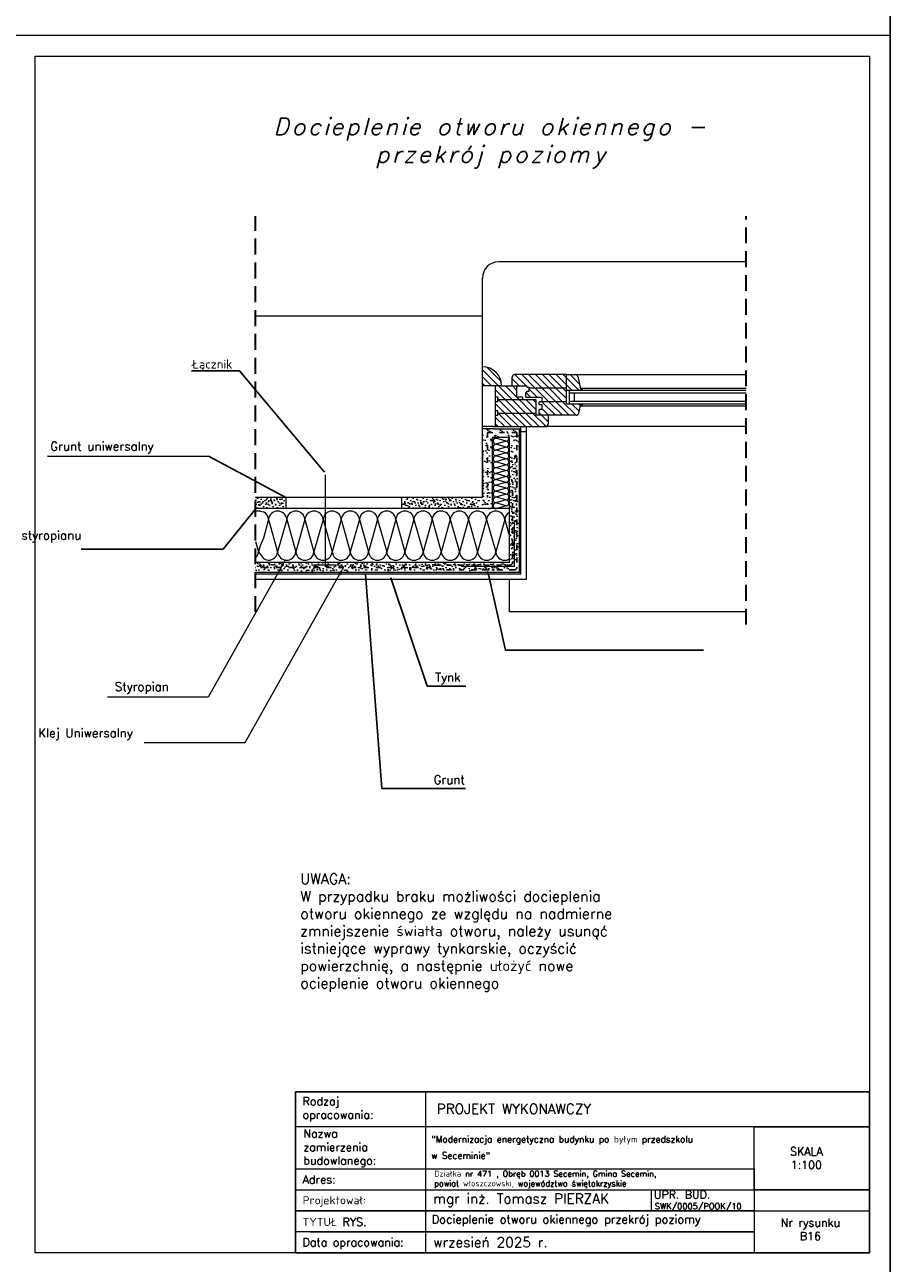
# Model space of a CAD drawing. Header units: millimetres. Extents: x 0 to 54826, y 42154 to 60442.
# Tile 54 of 64: x 50651 to 52726, y 45149 to 48119. Entities that reach past the tile are written whole.
import ezdxf

# ---------------------------------------------------------------- set-up
doc = ezdxf.new("R2010")
doc.units = ezdxf.units.MM
for name, pattern in [('ACAD_ISO02W100', [15, 12, -3]), ('ACAD_ISO03W100', [30, 12, -18]), ('DASHED', [19.05, 12.7, -6.35])]:
    doc.linetypes.add(name, pattern=pattern)
for name, color, linetype, lineweight in [('cienka', 3, 'Continuous', 18), ('Kreskowanie', 7, 'Continuous', 9), ('opis', 251, 'Continuous', 15), ('opisy', 4, 'Continuous', 18), ('przerywa', 100, 'ACAD_ISO02W100', 5), ('PRZERYWANA', 2, 'DASHED', 30), ('siatka', 30, 'ACAD_ISO03W100', 25), ('wypełnienie', 130, 'Continuous', 0)]:
    doc.layers.add(name, color=color, linetype=linetype, lineweight=lineweight)
doc.styles.add('DETAL', font='simplex.shx', dxfattribs={"height": 5})
doc.styles.add('KASIA', font='romans.shx', dxfattribs={"height": 20})
doc.styles.get("Standard").update_dxf_attribs({"font": 'GOTHIC.TTF'})
doc.styles.add('tekst', font='segoeui.ttf', dxfattribs={"height": 20})
doc.dimstyles.new('ISO-25', dxfattribs={"dimtxt": 2.5, "dimasz": 2.5, "dimexe": 1.25, "dimexo": 0.625, "dimtad": 1, "dimtxsty": 'Standard', "dimcen": 2.5, "dimadec": 0, "dimazin": 0, "dimtfac": 1, "dimtmove": 0, "dimatfit": 3, "dimfxl": 1, "dimarcsym": 0})
pattern_1 = [(37.5, (47160.698, 46518.461), (-0.62401, 19.087116), [0, -15.05712, 0, -16.8402, 0, -16.09725]), (7.5, (47160.698, 46518.46), (17.53141, 27.95618), [0, -8.12292, 0, -13.57122, 0, -5.20065]), (327.5, (47148.514, 46518.461), (30.8487, 0.05605), [0, -4.953, 0, -17.8308, 0, -23.2791]), (317.5, (47148.514, 46518.46), (29.7787, 8.69424), [0, -2.4765, 0, -11.68908, 0, -13.3731])]
pattern_2 = [(45, (53791.943, 44418.9724), (8.75575, -2.918583), [0, -8.255])]
pattern_3 = [(315, (47160.698, 46518.461), (8.27315, 8.27315), [])]

msp = doc.modelspace()

# ---------------------------------------------------------------- hatches: boundary and pattern name
at = {"layer": 'cienka', "true_color": 0x000000}
h = msp.add_hatch(dxfattribs=at)
h.set_pattern_fill('AR-SAND', color=18, scale=0.39, style=0)
h.set_pattern_definition(pattern_1)
h.paths.add_polyline_path([(51836.891, 47087.02), (51813.491, 47087.02), (51813.491, 47129.686), (51771.891, 47129.686), (51771.891, 46959.37), (51748.324, 46959.37), (51748.324, 46985.37), (51748.491, 46985.37), (51748.491, 47087.371), (51748.491, 47150.486), (51774.491, 47150.486), (51836.891, 47150.486)])
at = {"layer": 'cienka', "lineweight": 20, "true_color": 0x000000}
h = msp.add_hatch(dxfattribs=at)
h.set_pattern_fill('DOTS', color=18, scale=5.2, angle=315, style=0)
h.set_pattern_definition([(45, (49612.225, 51497.772), (8.75575, -2.918583), [0, -8.255])])
h.paths.add_polyline_path([(51813.491, 46829.37), (51813.491, 47087.371), (51832.991, 47087.371), (51832.991, 46829.37)])
at = {"layer": 'cienka', "true_color": 0x000000}
h = msp.add_hatch(dxfattribs=at)
h.set_pattern_fill('AR-SAND', color=18, scale=0.39, style=0)
h.set_pattern_definition(pattern_1)
h.paths.add_polyline_path([(51813.491, 46829.37), (51813.491, 47087.371), (51832.991, 47087.371), (51832.991, 46829.37)])
at = {"layer": 'cienka', "lineweight": 20, "true_color": 0x000000}
h = msp.add_hatch(dxfattribs=at)
h.set_pattern_fill('DOTS', color=18, scale=5.2, angle=315, style=0)
h.set_pattern_definition(pattern_2)
edge = h.paths.add_edge_path()
edge.add_line((51204.499, 46959.701), (51204.499, 46985.55))
edge.add_line((51204.499, 46985.55), (51264.859, 46985.55))
edge.add_arc((51262.945, 46972.653), 13.038, -83.441068, 81.554213, ccw=False)
edge.add_line((51264.434, 46959.701), (51204.499, 46959.701))
at = {"layer": 'cienka', "true_color": 0x000000}
h = msp.add_hatch(dxfattribs=at)
h.set_pattern_fill('AR-SAND', color=18, scale=0.39, style=0)
h.set_pattern_definition(pattern_1)
edge = h.paths.add_edge_path()
edge.add_line((51204.499, 46959.701), (51204.499, 46985.55))
edge.add_line((51204.499, 46985.55), (51264.859, 46985.55))
edge.add_arc((51262.945, 46972.653), 13.038, -83.441068, 81.554213, ccw=False)
edge.add_line((51264.434, 46959.701), (51204.499, 46959.701))
at = {"layer": 'cienka', "lineweight": 20, "true_color": 0x000000}
h = msp.add_hatch(dxfattribs=at)
h.set_pattern_fill('DOTS', color=18, scale=5.2, angle=315, style=0)
h.set_pattern_definition(pattern_2)
h.paths.add_polyline_path([(51734.733, 46985.37, -0.70087111), (51733.719, 46959.37), (51565.988, 46959.37, -0.72327724), (51564.834, 46985.37)])
at = {"layer": 'cienka', "true_color": 0x000000}
h = msp.add_hatch(dxfattribs=at)
h.set_pattern_fill('AR-SAND', color=18, scale=0.39, style=0)
h.set_pattern_definition(pattern_1)
h.paths.add_polyline_path([(51734.733, 46985.37, -0.70087111), (51733.719, 46959.37), (51565.988, 46959.37, -0.72327724), (51564.834, 46985.37)])
at = {"layer": 'cienka', "lineweight": 20, "true_color": 0x000000}
h = msp.add_hatch(dxfattribs=at)
h.set_pattern_fill('DOTS', color=18, scale=5.2, angle=315, style=0)
h.set_pattern_definition(pattern_2)
h.paths.add_polyline_path([(51204.499, 46809.87), (51204.499, 46829.37), (51821.414, 46829.37), (51820.287, 46809.87)])
at = {"layer": 'cienka', "true_color": 0x000000}
h = msp.add_hatch(dxfattribs=at)
h.set_pattern_fill('AR-SAND', color=18, scale=0.39, style=0)
h.set_pattern_definition(pattern_1)
h.paths.add_polyline_path([(51204.499, 46809.87), (51204.499, 46829.37), (51821.414, 46829.37), (51820.287, 46809.87)])
at = {"layer": 'Kreskowanie', "true_color": 0x000000}
h = msp.add_hatch(dxfattribs=at)
h.set_pattern_fill('_USER', color=18, scale=11.7, angle=315, style=0, pattern_type=0)
h.set_pattern_definition(pattern_3)
h.paths.add_polyline_path([(51748.35, 47253.186), (51748.35, 47299.194, -0.41421356), (51794.358, 47253.186)])
h = msp.add_hatch(dxfattribs=at)
h.set_pattern_fill('_USER', color=18, scale=11.7, angle=315, style=0, pattern_type=0)
h.set_pattern_definition(pattern_3)
h.paths.add_polyline_path([(51844.185, 47220.686), (51844.185, 47226.564), (51830.933, 47226.564), (51830.933, 47253.186), (51794.358, 47253.186), (51779.185, 47253.186), (51779.185, 47226.805), (51784.4, 47226.805), (51784.4, 47220.686)])
h = msp.add_hatch(dxfattribs=at)
h.set_pattern_fill('_USER', color=18, scale=11.7, angle=315, style=0, pattern_type=0)
h.set_pattern_definition(pattern_3)
h.paths.add_polyline_path([(51949.688, 47280.422), (51949.688, 47247.922), (51860.589, 47247.922), (51860.589, 47250.423), (51855.043, 47250.423), (51855.043, 47253.186), (51830.933, 47253.186), (51819.688, 47253.186), (51819.688, 47273.922, -0.41421356), (51826.188, 47280.422)])
h = msp.add_hatch(dxfattribs=at)
h.set_pattern_fill('_USER', color=18, scale=11.7, angle=315, style=0, pattern_type=0)
h.set_pattern_definition(pattern_3)
edge = h.paths.add_edge_path()
edge.add_ellipse((51970.515, 47273.922), major_axis=(4.596, -4.596), ratio=1, start_angle=58.20896, end_angle=135)
edge.add_line((51970.515, 47280.422), (51949.688, 47280.422))
edge.add_line((51949.688, 47280.422), (51949.688, 47242.948))
edge.add_line((51949.688, 47242.948), (51984.462, 47242.948))
edge.add_line((51984.462, 47242.948), (51976.843, 47275.408))
h = msp.add_hatch(dxfattribs=at)
h.set_pattern_fill('_USER', color=18, scale=11.7, angle=315, style=0, pattern_type=0)
h.set_pattern_definition(pattern_3)
h.paths.add_polyline_path([(51949.688, 47247.922), (51860.589, 47247.922), (51860.589, 47240.783), (51855.043, 47240.783), (51855.043, 47237.168), (51852.188, 47237.168), (51852.188, 47226.564), (51890.486, 47226.564), (51890.486, 47215.422), (51949.688, 47215.422)])
h = msp.add_hatch(dxfattribs=at)
h.set_pattern_fill('_USER', color=18, scale=11.7, angle=315, style=0, pattern_type=0)
h.set_pattern_definition(pattern_3)
h.paths.add_polyline_path([(51876.685, 47220.686), (51784.4, 47220.686), (51784.4, 47214.996), (51779.185, 47214.996), (51779.185, 47194.305), (51784.4, 47194.305), (51784.4, 47188.186), (51876.685, 47188.186)])
h = msp.add_hatch(dxfattribs=at)
h.set_pattern_fill('_USER', color=18, scale=11.7, angle=315, style=0, pattern_type=0)
h.set_pattern_definition(pattern_3)
h.paths.add_polyline_path([(51884.688, 47182.922), (51884.688, 47196.922), (51890.486, 47196.922), (51890.486, 47208.731), (51884.688, 47208.731), (51884.688, 47215.422), (51949.688, 47215.422), (51949.688, 47210.448), (51984.462, 47210.448), (51979.178, 47187.937, -0.34819301), (51972.85, 47182.922)])
h = msp.add_hatch(dxfattribs=at)
h.set_pattern_fill('_USER', color=18, scale=11.7, angle=315, style=0, pattern_type=0)
h.set_pattern_definition(pattern_3)
h.paths.add_polyline_path([(51779.185, 47155.686), (51779.185, 47182.496), (51784.4, 47182.496), (51784.4, 47188.186), (51876.685, 47188.186), (51876.685, 47182.922), (51884.688, 47182.922), (51905.988, 47182.922), (51905.988, 47162.186, -0.41421356), (51899.488, 47155.686)])

# ---------------------------------------------------------------- linework, layer by layer
at = {"layer": 'cienka', "color": 18, "true_color": 0x000000}
for p, q in [((52726.075, 51064.309), (52726.075, 48094.309)), ((52726.075, 48094.309), (52726.075, 51064.309)), ((50626.075, 48094.309), (52726.075, 48094.309)), ((50626.075, 48094.309), (52726.075, 48094.309)), ((52726.075, 48094.309), (52726.075, 45124.309)), ((52726.075, 45124.309), (52726.075, 48094.309)), ((50676.075, 45174.309), (50676.075, 48044.309)), ((50676.075, 48044.309), (52676.075, 48044.309)), ((50676.075, 45174.309), (50676.075, 48044.309)), ((52676.075, 48044.309), (52676.075, 45174.309)), ((52380.625, 47550.87), (51787.491, 47550.87)), ((51748.491, 47420.87), (51748.491, 47511.87)), ((51748.491, 47420.87), (51204.499, 47420.87)), ((51748.491, 47420.87), (51204.499, 47420.87)), ((51748.491, 46985.37), (51748.491, 47420.87)), ((51794.358, 47253.186), (51748.35, 47253.186)), ((51794.358, 47253.186), (51748.35, 47253.186)), ((51779.185, 47253.186), (51779.185, 47226.805)), ((51779.185, 47253.186), (51779.185, 47226.805)), ((51794.358, 47253.186), (51830.933, 47253.186)), ((51794.358, 47253.186), (51830.933, 47253.186)), ((51819.688, 47253.186), (51819.688, 47273.922)), ((51819.688, 47253.186), (51819.688, 47273.922)), ((51949.688, 47280.422), (51826.188, 47280.422)), ((51949.688, 47280.422), (51826.188, 47280.422)), ((51830.933, 47226.564), (51830.933, 47253.186)), ((51830.933, 47253.186), (51855.043, 47253.186)), ((51830.933, 47226.564), (51830.933, 47253.186)), ((51830.933, 47253.186), (51855.043, 47253.186)), ((51855.043, 47253.186), (51855.043, 47250.423)), ((51855.043, 47253.186), (51855.043, 47250.423)), ((51949.688, 47210.448), (51949.688, 47280.422)), ((51949.688, 47280.422), (52380.625, 47280.422)), ((51949.688, 47210.448), (51949.688, 47280.422)), ((51949.688, 47280.422), (52380.625, 47280.422)), ((51976.843, 47275.408), (51984.462, 47242.948)), ((51976.843, 47275.408), (51984.462, 47242.948)), ((51779.185, 47245.704), (51779.185, 47155.686)), ((51779.185, 47245.704), (51779.185, 47155.686)), ((51779.185, 47226.805), (51784.4, 47226.805)), ((51784.4, 47226.805), (51784.4, 47214.996)), ((51844.185, 47226.564), (51830.933, 47226.564)), ((51844.185, 47226.564), (51830.933, 47226.564)), ((51844.185, 47226.564), (51844.185, 47220.686)), ((51844.185, 47226.564), (51844.185, 47220.686)), ((51852.188, 47226.564), (51852.188, 47237.168)), ((51852.188, 47237.168), (51855.043, 47237.168)), ((51852.188, 47226.564), (51852.188, 47237.168)), ((51852.188, 47237.168), (51855.043, 47237.168)), ((51852.188, 47226.564), (51890.486, 47226.564)), ((51852.188, 47226.564), (51890.486, 47226.564)), ((51855.043, 47250.423), (51860.589, 47250.423)), ((51855.043, 47250.423), (51860.589, 47250.423)), ((51855.043, 47240.783), (51860.589, 47240.783)), ((51855.043, 47237.168), (51855.043, 47240.783)), ((51855.043, 47240.783), (51860.589, 47240.783)), ((51855.043, 47237.168), (51855.043, 47240.783)), ((51860.589, 47250.423), (51860.589, 47248.013)), ((51860.589, 47250.423), (51860.589, 47248.013)), ((51949.688, 47247.922), (51860.589, 47247.922)), ((51860.589, 47240.783), (51860.589, 47247.922)), ((51949.688, 47247.922), (51860.589, 47247.922)), ((51860.589, 47240.783), (51860.589, 47247.922)), ((51890.486, 47226.564), (51890.486, 47215.422)), ((51890.486, 47226.564), (51890.486, 47215.422)), ((51949.688, 47242.948), (52075.966, 47242.948)), ((51949.688, 47242.948), (52075.966, 47242.948)), ((51956.137, 47242.948), (51956.137, 47210.448)), ((51956.137, 47242.948), (51956.137, 47210.448)), ((51956.137, 47236.448), (52075.966, 47236.448)), ((51956.137, 47236.448), (52075.966, 47236.448)), ((51969.188, 47216.948), (51969.188, 47236.448)), ((51969.188, 47216.948), (51969.188, 47236.448)), ((51983.242, 47248.148), (52075.966, 47248.148)), ((51983.242, 47248.148), (52075.966, 47248.148)), ((52075.966, 47248.148), (52380.625, 47248.148)), ((52075.966, 47248.148), (52380.625, 47248.148)), ((52075.966, 47242.948), (52380.625, 47242.948)), ((52075.966, 47242.948), (52380.625, 47242.948)), ((52075.966, 47236.448), (52380.625, 47236.448)), ((52075.966, 47236.448), (52380.625, 47236.448)), ((51779.185, 47214.996), (51779.185, 47194.305)), ((51784.4, 47214.996), (51779.185, 47214.996)), ((51779.185, 47214.996), (51779.185, 47194.305)), ((51784.4, 47214.996), (51779.185, 47214.996)), ((51779.185, 47194.305), (51784.4, 47194.305)), ((51779.185, 47194.305), (51784.4, 47194.305)), ((51784.4, 47220.686), (51876.685, 47220.686)), ((51784.4, 47220.686), (51876.685, 47220.686)), ((51784.4, 47194.305), (51784.4, 47182.496)), ((51784.4, 47194.305), (51784.4, 47182.496)), ((51876.685, 47220.686), (51876.685, 47188.186)), ((51876.685, 47220.686), (51876.685, 47188.186)), ((51949.688, 47215.422), (51884.688, 47215.422)), ((51884.688, 47208.731), (51884.688, 47215.422)), ((51949.688, 47215.422), (51884.688, 47215.422)), ((51884.688, 47208.731), (51884.688, 47215.422)), ((51884.688, 47208.731), (51890.486, 47208.731)), ((51884.688, 47208.731), (51890.486, 47208.731)), ((51884.688, 47182.922), (51884.688, 47196.922)), ((51890.486, 47196.922), (51884.688, 47196.922)), ((51884.688, 47182.922), (51884.688, 47196.922)), ((51890.486, 47196.922), (51884.688, 47196.922)), ((51890.486, 47208.731), (51890.486, 47196.922)), ((51890.486, 47208.731), (51890.486, 47196.922)), ((51949.688, 47210.448), (52075.966, 47210.448)), ((51949.688, 47210.448), (52075.966, 47210.448)), ((51956.137, 47216.948), (52075.966, 47216.948)), ((51956.137, 47216.948), (52075.966, 47216.948)), ((51979.178, 47187.937), (51984.462, 47210.448)), ((51979.178, 47187.937), (51984.462, 47210.448)), ((51983.242, 47205.248), (52075.966, 47205.248)), ((51983.242, 47205.248), (52075.966, 47205.248)), ((52075.966, 47216.948), (52380.625, 47216.948)), ((52075.966, 47216.948), (52380.625, 47216.948)), ((52075.966, 47210.448), (52380.625, 47210.448)), ((52075.966, 47210.448), (52380.625, 47210.448)), ((52075.966, 47205.248), (52380.625, 47205.248)), ((52075.966, 47205.248), (52380.625, 47205.248)), ((51784.4, 47182.496), (51779.185, 47182.496)), ((51784.4, 47182.496), (51779.185, 47182.496)), ((51784.4, 47188.186), (51876.685, 47188.186)), ((51784.4, 47188.186), (51876.685, 47188.186)), ((51972.85, 47182.922), (51884.688, 47182.922)), ((51972.85, 47182.922), (51884.688, 47182.922)), ((51774.491, 47155.686), (51899.488, 47155.686)), ((51774.491, 47155.686), (51899.488, 47155.686)), ((51774.491, 47150.486), (51840.791, 47150.486)), ((51840.791, 47144.289), (51853.614, 47144.289)), ((52380.625, 47155.686), (51895.953, 47155.686)), ((52380.625, 47155.686), (51895.953, 47155.686)), ((51813.491, 47129.686), (51771.891, 47129.686)), ((51371.014, 47039.958), (51371.014, 46823.617)), ((51204.499, 46986.892), (51206.021, 46985.37)), ((51204.499, 46986.892), (51206.021, 46985.37)), ((51748.324, 46985.37), (51204.499, 46985.37)), ((51748.491, 46985.37), (51204.499, 46985.37)), ((51813.491, 46959.37), (51204.499, 46959.37)), ((51813.491, 46959.37), (51204.499, 46959.37)), ((51277.827, 46959.37), (51277.827, 46985.37)), ((51555.135, 46959.37), (51555.135, 46985.37)), ((51824.843, 46820.757), (51824.843, 46930.317)), ((51813.491, 46829.37), (51204.499, 46829.37)), ((51813.491, 46829.37), (51204.499, 46829.37)), ((51398.727, 46823.617), (51343.301, 46823.617)), ((51700.953, 46820.757), (51824.843, 46820.757)), ((51836.891, 46805.97), (51204.499, 46805.97)), ((51840.791, 46802.07), (51204.499, 46802.07)), ((51853.791, 46789.07), (51204.499, 46789.07)), ((52380.625, 46711.07), (51813.491, 46711.07)), ((52153.054, 45326.056), (52153.054, 45275.707)), ((52364.075, 45275.074), (52676.075, 45275.074)), ((52676.075, 45174.309), (50676.075, 45174.309))]:
    msp.add_line(p, q, dxfattribs=at)
at = {"layer": 'cienka', "color": 18, "lineweight": 20, "true_color": 0x000000}
for p, q in [((51876.685, 47188.186), (51876.685, 47182.922)), ((51876.685, 47188.186), (51876.685, 47182.922)), ((51884.688, 47182.922), (51876.685, 47182.922)), ((51884.688, 47182.922), (51876.685, 47182.922)), ((51905.988, 47182.922), (51905.988, 47162.186)), ((51905.988, 47182.922), (51905.988, 47162.186)), ((51774.491, 47155.686), (51748.491, 47155.686)), ((51774.491, 47155.686), (51748.491, 47155.686)), ((51774.491, 47150.486), (51748.491, 47150.486)), ((51836.891, 46805.97), (51836.891, 47150.486)), ((51840.791, 46802.07), (51840.791, 47155.686)), ((51853.791, 46789.07), (51853.791, 47155.686)), ((51771.891, 47129.686), (51771.891, 46959.37)), ((51813.491, 46829.37), (51813.491, 47129.686)), ((51748.491, 47087.371), (51748.491, 46992.102)), ((51748.491, 47087.371), (51748.491, 46985.37)), ((51813.491, 46711.07), (51813.491, 46789.07))]:
    msp.add_line(p, q, dxfattribs=at)
at = {"layer": 'cienka', "color": 18, "true_color": 0x000000}
for centre, radius, start, end in [((51787.491, 47511.87), 39, 90, 180), ((51826.188, 47273.922), 6.5, 90, 180), ((51826.188, 47273.922), 6.5, 90, 180), ((51970.515, 47273.922), 6.5, 13.20896, 90), ((51970.515, 47273.922), 6.5, 13.20896, 90), ((51981.288, 47239.944), 8.434, 20.868715, 76.604187), ((51981.288, 47239.944), 8.434, 20.868715, 76.604187), ((51981.288, 47213.453), 8.434, 283.395813, 339.131285), ((51981.288, 47213.453), 8.434, 283.395813, 339.131285), ((51972.85, 47189.422), 6.5, 270, 346.79104), ((51972.85, 47189.422), 6.5, 270, 346.79104), ((51899.488, 47162.186), 6.5, 270, 0), ((51899.488, 47162.186), 6.5, 270, 0)]:
    msp.add_arc(centre, radius, start, end, dxfattribs=at)
at = {"layer": 'cienka', "color": 18, "lineweight": 20, "true_color": 0x000000}
msp.add_arc((51748.35, 47253.186), 46.009, 0, 90, dxfattribs=at)
msp.add_arc((51748.35, 47253.186), 46.009, 0, 90, dxfattribs=at)
at = {"layer": 'Kreskowanie', "color": 18, "true_color": 0x000000}
for p, q in [((51787.951, 47129.686), (51780.321, 47127.555)), ((51787.951, 47129.686), (51780.321, 47127.555)), ((51805.544, 47120.513), (51780.321, 47127.555)), ((51805.544, 47120.513), (51780.321, 47127.555)), ((51805.544, 47120.513), (51780.321, 47113.471)), ((51805.544, 47120.513), (51780.321, 47113.471)), ((51805.544, 47106.429), (51780.321, 47113.471)), ((51805.544, 47106.429), (51780.321, 47113.471)), ((51805.544, 47106.429), (51780.321, 47099.387)), ((51805.544, 47106.429), (51780.321, 47099.387)), ((51805.544, 47092.344), (51780.321, 47099.387)), ((51805.544, 47092.344), (51780.321, 47099.387)), ((51805.544, 47092.344), (51780.321, 47085.302)), ((51805.544, 47092.344), (51780.321, 47085.302)), ((51805.544, 47078.26), (51780.321, 47085.302)), ((51805.544, 47078.26), (51780.321, 47085.302)), ((51805.544, 47078.26), (51780.321, 47071.218)), ((51805.544, 47078.26), (51780.321, 47071.218)), ((51805.544, 47064.176), (51780.321, 47071.218)), ((51805.544, 47064.176), (51780.321, 47071.218)), ((51805.544, 47064.176), (51780.321, 47057.133)), ((51805.544, 47064.176), (51780.321, 47057.133)), ((51805.544, 47050.091), (51780.321, 47057.133)), ((51805.544, 47050.091), (51780.321, 47057.133)), ((51805.544, 47050.091), (51780.321, 47043.049)), ((51805.544, 47050.091), (51780.321, 47043.049)), ((51805.544, 47036.007), (51780.321, 47043.049)), ((51805.544, 47036.007), (51780.321, 47043.049)), ((51805.544, 47036.007), (51780.321, 47028.964)), ((51805.544, 47036.007), (51780.321, 47028.964)), ((51805.544, 47021.922), (51780.321, 47028.964)), ((51805.544, 47021.922), (51780.321, 47028.964)), ((51805.544, 47021.922), (51780.321, 47014.88)), ((51805.544, 47021.922), (51780.321, 47014.88)), ((51805.544, 47007.838), (51780.321, 47014.88)), ((51805.544, 47007.838), (51780.321, 47014.88)), ((51805.544, 47007.838), (51780.321, 47000.796)), ((51805.544, 47007.838), (51780.321, 47000.796)), ((51805.544, 46993.753), (51780.321, 47000.796)), ((51805.544, 46993.753), (51780.321, 47000.796)), ((51805.544, 46993.753), (51780.321, 46986.711)), ((51805.544, 46993.753), (51780.321, 46986.711)), ((51805.544, 46979.669), (51780.321, 46986.711)), ((51805.544, 46979.669), (51780.321, 46986.711)), ((51805.544, 46979.669), (51780.321, 46972.627)), ((51805.544, 46979.669), (51780.321, 46972.627)), ((51805.544, 46965.585), (51780.321, 46972.627)), ((51805.544, 46965.585), (51780.321, 46958.542)), ((51215.435, 46952.772), (51223.05, 46951.076)), ((51215.435, 46952.772), (51223.05, 46951.076)), ((51235.549, 46933.245), (51223.05, 46888.478)), ((51235.549, 46933.245), (51223.05, 46888.478)), ((51235.549, 46933.245), (51257.336, 46855.211)), ((51235.549, 46933.245), (51257.336, 46855.211)), ((51279.123, 46933.245), (51257.336, 46855.211)), ((51279.123, 46933.245), (51257.336, 46855.211)), ((51279.123, 46933.245), (51300.91, 46855.211)), ((51279.123, 46933.245), (51300.91, 46855.211)), ((51322.697, 46933.245), (51300.91, 46855.211)), ((51322.697, 46933.245), (51300.91, 46855.211)), ((51322.697, 46933.245), (51344.483, 46855.211)), ((51322.697, 46933.245), (51344.483, 46855.211)), ((51366.27, 46933.245), (51344.483, 46855.211)), ((51366.27, 46933.245), (51344.483, 46855.211)), ((51366.27, 46933.245), (51388.057, 46855.211)), ((51366.27, 46933.245), (51388.057, 46855.211)), ((51409.844, 46933.245), (51388.057, 46855.211)), ((51409.844, 46933.245), (51388.057, 46855.211)), ((51409.844, 46933.245), (51431.631, 46855.211)), ((51409.844, 46933.245), (51431.631, 46855.211)), ((51453.418, 46933.245), (51431.631, 46855.211)), ((51453.418, 46933.245), (51431.631, 46855.211)), ((51453.418, 46933.245), (51475.204, 46855.211)), ((51453.418, 46933.245), (51475.204, 46855.211)), ((51496.991, 46933.245), (51475.204, 46855.211)), ((51496.991, 46933.245), (51475.204, 46855.211)), ((51496.991, 46933.245), (51518.778, 46855.211)), ((51496.991, 46933.245), (51518.778, 46855.211)), ((51540.565, 46933.245), (51518.778, 46855.211)), ((51540.565, 46933.245), (51518.778, 46855.211)), ((51540.565, 46933.245), (51562.352, 46855.211)), ((51540.565, 46933.245), (51562.352, 46855.211)), ((51584.139, 46933.245), (51562.352, 46855.211)), ((51584.139, 46933.245), (51562.352, 46855.211)), ((51584.139, 46933.245), (51605.926, 46855.211)), ((51584.139, 46933.245), (51605.926, 46855.211)), ((51627.712, 46933.245), (51605.926, 46855.211)), ((51627.712, 46933.245), (51605.926, 46855.211)), ((51627.712, 46933.245), (51649.499, 46855.211)), ((51627.712, 46933.245), (51649.499, 46855.211)), ((51671.303, 46933.054), (51649.46, 46854.821)), ((51671.303, 46933.054), (51693.089, 46855.019)), ((51671.303, 46933.054), (51693.089, 46855.019)), ((51714.876, 46933.054), (51693.089, 46855.019)), ((51714.876, 46933.054), (51693.089, 46855.019)), ((51714.876, 46933.054), (51736.663, 46855.019)), ((51714.876, 46933.054), (51736.663, 46855.019)), ((51758.45, 46933.054), (51736.663, 46855.019)), ((51758.45, 46933.054), (51736.663, 46855.019)), ((51758.45, 46933.054), (51780.237, 46855.019)), ((51758.45, 46933.054), (51780.237, 46855.019)), ((51802.024, 46933.054), (51780.237, 46855.019)), ((51802.024, 46933.054), (51780.237, 46855.019)), ((51802.024, 46933.054), (51811.155, 46900.347)), ((51802.024, 46933.054), (51813.491, 46891.98)), ((51204.499, 46879.964), (51211.41, 46855.211)), ((51204.499, 46879.964), (51211.41, 46855.211)), ((51215.435, 46869.627), (51211.41, 46855.211)), ((51215.435, 46869.627), (51211.41, 46855.211)), ((51223.05, 46888.478), (51215.435, 46869.627)), ((51223.05, 46888.478), (51215.435, 46869.627)), ((51211.41, 46855.211), (51223.05, 46839.233)), ((51211.41, 46855.211), (51223.05, 46839.233))]:
    msp.add_line(p, q, dxfattribs=at)
for centre, radius, start, end in [((51780.959, 47120.513), 7.071, 95.182812, 264.817188), ((51780.959, 47120.513), 7.071, 95.182812, 264.817188), ((51780.959, 47106.429), 7.071, 95.182812, 264.817188), ((51780.959, 47106.429), 7.071, 95.182812, 264.817188), ((51780.959, 47134.598), 7.071, 223.996739, 264.817188), ((51804.905, 47127.555), 7.071, 275.182812, 17.535347), ((51804.905, 47113.471), 7.071, 275.182812, 84.817188), ((51804.905, 47099.387), 7.071, 275.182812, 84.817188), ((51780.959, 47092.344), 7.071, 95.182812, 264.817188), ((51780.959, 47092.344), 7.071, 95.182812, 264.817188), ((51780.959, 47078.26), 7.071, 95.182812, 264.817188), ((51780.959, 47078.26), 7.071, 95.182812, 264.817188), ((51804.905, 47085.302), 7.071, 275.182812, 84.817188), ((51804.905, 47071.218), 7.071, 275.182812, 84.817188), ((51780.959, 47064.176), 7.071, 95.182812, 264.817188), ((51780.959, 47064.176), 7.071, 95.182812, 264.817188), ((51780.959, 47050.091), 7.071, 95.182812, 264.817188), ((51780.959, 47050.091), 7.071, 95.182812, 264.817188), ((51804.905, 47057.133), 7.071, 275.182812, 84.817188), ((51804.905, 47043.049), 7.071, 275.182812, 84.817188), ((51780.959, 47036.007), 7.071, 95.182812, 264.817188), ((51780.959, 47036.007), 7.071, 95.182812, 264.817188), ((51780.959, 47021.922), 7.071, 95.182812, 264.817188), ((51780.959, 47021.922), 7.071, 95.182812, 264.817188), ((51804.905, 47028.964), 7.071, 275.182812, 84.817188), ((51804.905, 47014.88), 7.071, 275.182812, 84.817188), ((51780.959, 47007.838), 7.071, 95.182812, 264.817188), ((51780.959, 47007.838), 7.071, 95.182812, 264.817188), ((51780.959, 46993.753), 7.071, 95.182812, 264.817188), ((51780.959, 46993.753), 7.071, 95.182812, 264.817188), ((51780.959, 46979.669), 7.071, 95.182812, 264.817188), ((51780.959, 46979.669), 7.071, 95.182812, 264.817188), ((51804.905, 47000.796), 7.071, 275.182812, 84.817188), ((51804.905, 46986.711), 7.071, 275.182812, 84.817188), ((51780.959, 46965.585), 7.071, 95.182812, 264.817188), ((51804.905, 46972.627), 7.071, 275.182812, 84.817188), ((51211.41, 46931.269), 21.876, 79.39782, 108.415665), ((51211.41, 46931.269), 21.876, 79.39782, 108.415665), ((51213.762, 46931.269), 21.876, 5.182812, 64.876456), ((51213.762, 46931.269), 21.876, 5.182812, 64.876456), ((51257.336, 46931.269), 21.876, 5.182812, 174.817188), ((51257.336, 46931.269), 21.876, 5.182812, 174.817188), ((51300.91, 46931.269), 21.876, 5.182812, 174.817188), ((51300.91, 46931.269), 21.876, 5.182812, 174.817188), ((51344.483, 46931.269), 21.876, 5.182812, 174.817188), ((51344.483, 46931.269), 21.876, 5.182812, 174.817188), ((51388.057, 46931.269), 21.876, 5.182812, 174.817188), ((51388.057, 46931.269), 21.876, 5.182812, 174.817188), ((51431.631, 46931.269), 21.876, 5.182812, 174.817188), ((51431.631, 46931.269), 21.876, 5.182812, 174.817188), ((51475.204, 46931.269), 21.876, 5.182812, 174.817188), ((51475.204, 46931.269), 21.876, 5.182812, 174.817188), ((51518.778, 46931.269), 21.876, 5.182812, 174.817188), ((51518.778, 46931.269), 21.876, 5.182812, 174.817188), ((51562.352, 46931.269), 21.876, 5.182812, 174.817188), ((51562.352, 46931.269), 21.876, 5.182812, 174.817188), ((51605.926, 46931.269), 21.876, 5.182812, 174.817188), ((51605.926, 46931.269), 21.876, 5.182812, 174.817188), ((51649.499, 46931.269), 21.876, 79.39782, 174.817188), ((51649.499, 46931.269), 21.876, 4.680099, 174.817188), ((51693.089, 46931.078), 21.876, 5.182812, 174.817188), ((51693.089, 46931.078), 21.876, 5.182812, 174.817188), ((51736.663, 46931.078), 21.876, 5.182812, 174.817188), ((51736.663, 46931.078), 21.876, 5.182812, 174.817188), ((51780.237, 46931.078), 21.876, 5.182812, 174.817188), ((51780.237, 46931.078), 21.876, 5.182812, 174.817188), ((51823.811, 46931.078), 21.876, 118.145695, 174.817188), ((51823.811, 46931.078), 21.876, 125.344698, 174.817188), ((51189.623, 46857.187), 21.876, 312.843885, 354.817188), ((51189.623, 46857.187), 21.876, 312.843885, 354.817188), ((51235.549, 46857.187), 21.876, 235.156276, 354.817188), ((51235.549, 46857.187), 21.876, 235.156276, 354.817188), ((51279.123, 46857.187), 21.876, 185.182812, 354.817188), ((51279.123, 46857.187), 21.876, 185.182812, 354.817188), ((51322.697, 46857.187), 21.876, 185.182812, 354.817188), ((51322.697, 46857.187), 21.876, 185.182812, 354.817188), ((51366.27, 46857.187), 21.876, 185.182812, 354.817188), ((51366.27, 46857.187), 21.876, 185.182812, 354.817188), ((51409.844, 46857.187), 21.876, 185.182812, 354.817188), ((51409.844, 46857.187), 21.876, 185.182812, 354.817188), ((51453.418, 46857.187), 21.876, 185.182812, 354.817188), ((51453.418, 46857.187), 21.876, 185.182812, 354.817188), ((51496.991, 46857.187), 21.876, 185.182812, 354.817188), ((51496.991, 46857.187), 21.876, 185.182812, 354.817188), ((51540.565, 46857.187), 21.876, 185.182812, 354.817188), ((51540.565, 46857.187), 21.876, 185.182812, 354.817188), ((51584.139, 46857.187), 21.876, 185.182812, 354.817188), ((51584.139, 46857.187), 21.876, 185.182812, 354.817188), ((51627.712, 46857.187), 21.876, 185.182812, 354.817188), ((51627.712, 46857.187), 21.876, 185.182812, 354.817188), ((51671.303, 46856.995), 21.876, 185.182812, 354.817188), ((51671.303, 46856.995), 21.876, 235.156276, 354.817188), ((51714.876, 46856.995), 21.876, 185.182812, 354.817188), ((51714.876, 46856.995), 21.876, 185.182812, 354.817188), ((51758.45, 46856.995), 21.876, 185.182812, 354.817188), ((51758.45, 46856.995), 21.876, 185.182812, 354.817188), ((51802.024, 46856.995), 21.876, 185.182812, 294.671644), ((51802.024, 46856.995), 21.876, 185.182812, 301.614153)]:
    msp.add_arc(centre, radius, start, end, dxfattribs=at)
at = {"layer": 'opis', "color": 18, "true_color": 0x000000}
for p, q in [((51267.043, 46821.305), (51090.446, 46506.962)), ((51405.137, 46800.233), (51178.577, 46396.958)), ((51090.446, 46506.962), (50849.078, 46506.962)), ((51178.577, 46396.958), (50937.209, 46396.958))]:
    msp.add_line(p, q, dxfattribs=at)
for points in [[(51264.137, 46822.937), (51276.839, 46838.741), (51269.95, 46819.672)], [(51402.231, 46801.866), (51414.933, 46817.67), (51408.043, 46798.601)]]:
    msp.add_solid(points, dxfattribs=at)
at = {"layer": 'opisy', "color": 18, "linetype": 'Continuous', "lineweight": 0, "true_color": 0x000000, "flags": 128}
for points in [[(51300.365, 45174.309), (51300.365, 45560.606), (51611.654, 45560.572), (51611.654, 45174.274)], [(52400.075, 45476.606), (52676.075, 45476.606), (52676.075, 45325.423), (52400.075, 45325.423)]]:
    msp.add_lwpolyline(points, close=True, dxfattribs=at)
for points in [[(51300.365, 45560.589), (52676.075, 45560.589), (52676.075, 45476.606), (51300.365, 45476.606)], [(52340.075, 45560.589), (52676.075, 45560.589)], [(51300.365, 45375.823), (52400.075, 45375.823), (52400.075, 45224.674), (51300.365, 45224.674)], [(51300.365, 45325.423), (52400.075, 45325.423), (52400.075, 45275.074), (51300.365, 45275.074)], [(52340.075, 45325.423), (52676.075, 45325.423)], [(51300.365, 45275.074), (52400.075, 45275.074), (52400.075, 45224.692), (51300.365, 45224.692)], [(51336.365, 45224.692), (52400.075, 45224.692), (52400.075, 45174.309), (51336.365, 45174.309)]]:
    msp.add_lwpolyline(points, dxfattribs=at)
at = {"layer": 'opisy', "color": 18, "lineweight": 25, "true_color": 0x000000}
msp.add_lwpolyline([(51300.365, 45560.589), (52676.075, 45560.589), (52676.075, 45174.309), (51300.365, 45174.309)], close=True, dxfattribs=at)
at = {"layer": 'PRZERYWANA', "color": 18, "ltscale": 3, "true_color": 0x000000}
for p, q in [((51204.499, 46711.051), (51204.499, 47659.909)), ((52380.625, 46680.895), (52380.625, 47659.909))]:
    msp.add_line(p, q, dxfattribs=at)
at = {"layer": 'siatka', "color": 18, "true_color": 0x000000}
for p, q in [((51831.011, 47141.386), (51760.191, 47141.386)), ((51760.191, 47141.386), (51760.191, 46985.37)), ((51831.011, 47141.386), (51831.011, 46818.516)), ((51820.611, 47001.711), (51820.611, 46830.162)), ((51625.366, 46817.67), (51204.499, 46817.67)), ((51649.278, 46812.016), (51625.366, 46817.67)), ((51632.108, 46823.662), (51814.111, 46823.662)), ((51824.511, 46812.016), (51649.278, 46812.016))]:
    msp.add_line(p, q, dxfattribs=at)
for centre in [(51814.111, 46830.162), (51824.511, 46818.516)]:
    msp.add_arc(centre, 6.5, 270, 0, dxfattribs=at)
at = {"layer": 'wypełnienie', "color": 18, "true_color": 0x000000}
for p, q in [((51779.185, 47226.805), (51784.4, 47226.805)), ((51784.4, 47226.805), (51784.4, 47214.996))]:
    msp.add_line(p, q, dxfattribs=at)

# ---------------------------------------------------------------- texts
at = {"layer": 'cienka', "color": 18, "linetype": 'Continuous', "true_color": 0x000000, "insert": (50626.075, 47962.094), "char_height": 40, "width": 2147.20703, "attachment_point": 1, "style": 'tekst'}
msp.add_mtext('\\A1;\\pxi18.0745,qc;{\\fTimes New Roman|b0|i0|c238|p18;\\Q15;\\T1.2;\\P\\pi3.528;\\Fromans|c238;Docieplenie otworu okiennego - \\Pprzekrój poziomy\\H1.0317x; }', dxfattribs=at)
at = {"layer": 'opis', "color": 18, "true_color": 0x000000, "char_height": 20.8, "style": 'DETAL'}
for s, insert, attachment_point in [('{\\Fromans|c238;Łączni\\fms sans serif|b0|i0|c238|p0;k}', (51052.643, 47289.719), 7), ('{\\Fromans|c238;Grunt uniwersalny }', (50712.111, 47091.216), 7), ('\\pxql;Klej do styropianu ', (50800.784, 46877.623), 9), ('Styropian', (50866.938, 46514.62), 7), ('Tynk ', (51635.081, 46537.251), 7), ('\\pxql;Klej Uniwersalny ', (50924.204, 46403.577), 9), ('\\pxqr;{\\C6;Grunt}', (51631.373, 46298.51), 7)]:
    msp.add_mtext(s, dxfattribs=dict(at, insert=insert, attachment_point=attachment_point))
at = {"layer": 'opisy', "color": 18, "linetype": 'Continuous', "lineweight": 0, "true_color": 0x000000, "attachment_point": 4, "style": 'KASIA'}
for s, insert, char_height, width in [('\\A1;{\\H0.80952x;Rodzaj opracowania:}', (51317.191, 45518.32), 24, 141.54434), ('\\A1;\\pxql;PROJEKT WYKONAWCZY', (51638.542, 45519.4), 24, 946.31605), ('\\A1;\\pxql;{\\H0.80952x;Nazwa \\Pzamierzenia\\Pbudowlanego:}', (51319.009, 45424.622), 24, 141.54434), ('\\A1;\\pxsm1.5,qj;"Modernizacja energetyczna budynku po byłym przedszkolu\\P\\pq*;w Seceminie"', (51625.651, 45427.122), 15.6, 766.2055), ('\\A1;\\pxqc;{\\H0.80952x;SKALA\\P1:100}', (52151.078, 45401.406), 24, 747.85817), ('\\A1;\\pxql;{\\H0.80952x;Adres:}', (51317.191, 45349.927), 24, 141.54434), ('\\A1;Działka nr 471 , Obręb 0013 Secemin, Gmina Secemin,\\Ppowiat włoszczowski, województwo świętokrzyskie', (51632.761, 45349.986), 14, 756.99257), ('\\A1;UPR. BUD.', (52159.564, 45313.89), 19.2, 598.28653), ('\\A1;\\pxql;{\\H0.80952x;Projektował:}', (51317.191, 45297.448), 24, 747.85817), ('\\A1;mgr inż. Tomasz PIERZAK', (51630.032, 45300.14), 24, 747.85817), ('\\A1;Docieplenie otworu okiennego przekrój poziomy ', (51626.756, 45251.474), 20, 747.85817), ('\\A1;SWK/0005/POOK/10', (52161.57, 45283.598), 14.4, 448.7149), ('\\A1;\\pxql;{\\H0.80952x;TYTUŁ RYS.}', (51317.191, 45248.244), 24, 747.85817), ('\\A1;\\pxqc;{\\H0.80952x;Nr rysunku\\PB16}', (52160.705, 45230.389), 24, 747.85817), ('\\A1;\\pxql;{\\H0.80952x;Data opracowania:}', (51317.191, 45196.206), 24, 747.85817), ('\\A1;wrzesień 2025 r.', (51630.032, 45199.53), 24, 747.85817)]:
    msp.add_mtext(s, dxfattribs=dict(at, insert=insert, char_height=char_height, width=width))
at = {"layer": 'przerywa', "color": 18, "true_color": 0x000000, "insert": (51311.716, 46083.532), "char_height": 25, "width": 908.43925, "attachment_point": 1}
msp.add_mtext('{\\Fromans|c0;UWAGA: \\PW przypadku braku możliwości docieplenia \\Potworu okiennego ze względu na nadmierne \\Pzmniejszenie światła otworu, należy usunąć \\Pistniejące wyprawy tynkarskie, oczyścić \\Ppowierzchnię, a następnie ułożyć nowe \\Pocieplenie otworu okiennego }', dxfattribs=at)

# ---------------------------------------------------------------- leaders
at = {"layer": 'opis', "color": 18, "true_color": 0x000000}
for points in [[(51369.537, 47046.395), (51166.078, 47289.719), (51050.501, 47289.719)], [(51278.268, 46984.742), (51093.21, 47084.177), (50705.825, 47084.421)], [(51203.061, 46956.427), (51126.661, 46861.555), (50786.671, 46861.555)], [(51760.932, 46808.473), (51803.577, 46619.75), (52278.44, 46619.529)], [(51468.373, 46801.611), (51507.082, 46287.663), (51707.944, 46287.663)], [(51528.695, 46793.033), (51615.531, 46533.51), (51708.549, 46533.51)]]:
    msp.add_leader(points, dimstyle='ISO-25', dxfattribs=at)

doc.saveas('drawing.dxf')
